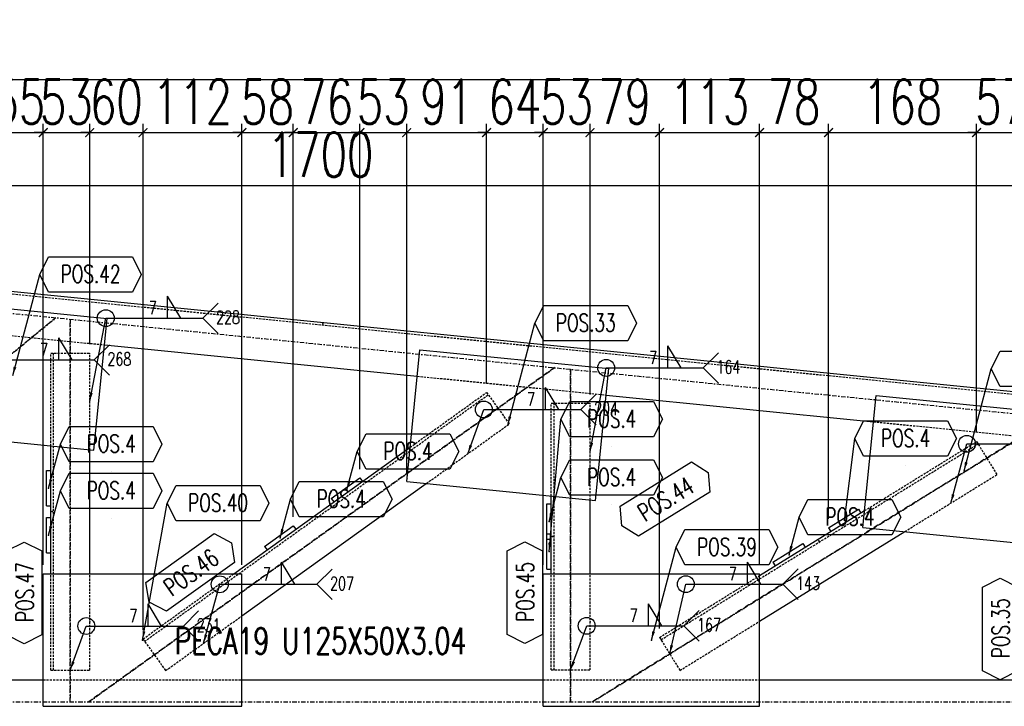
# Model space of a CAD drawing. Header units: feet. Extents: x -13577 to 173285, y -65833 to 34873.
# Tile 72 of 127: x 76877 to 77992, y -59677 to -58900. Entities that reach past the tile are written whole.
import ezdxf
from ezdxf.enums import TextEntityAlignment as Align

# ---------------------------------------------------------------- set-up
doc = ezdxf.new("R2010")
doc.units = ezdxf.units.FT
doc.header["$LTSCALE"] = 10
doc.header["$MEASUREMENT"] = 0
doc.linetypes.add('DASHDOT', pattern=[1, 0.5, -0.25, 0, -0.25])
doc.linetypes.add('HIDDEN', pattern=[0.375, 0.25, -0.125])
doc.layers.get('0').update_dxf_attribs({"linetype": 'CONTINUOUS'})
doc.layers.get('Defpoints').update_dxf_attribs({"linetype": 'CONTINUOUS'})
for name, color, linetype in [('A', 2, 'DASHDOT'), ('FORIR', 4, 'CONTINUOUS'), ('G', 3, 'CONTINUOUS'), ('POS_BOX', 6, 'CONTINUOUS'), ('POS_DES', 2, 'CONTINUOUS'), ('POS_MAT', 2, 'CONTINUOUS'), ('POS_NOT', 2, 'CONTINUOUS'), ('TR', 6, 'HIDDEN'), ('TXT1', 7, 'CONTINUOUS')]:
    doc.layers.add(name, color=color, linetype=linetype)
doc.styles.add('1', font='romans.shx', dxfattribs={"width": 0.7, "height": 50})
doc.styles.add('POS', font='ROMANS', dxfattribs={"width": 0.7})
doc.dimstyles.get("Standard").update_dxf_attribs({"dimtxt": 50, "dimasz": 1, "dimexe": 1, "dimexo": 1, "dimgap": 1, "dimtad": 1, "dimdec": 0, "dimdsep": 46, "dimtxsty": '1', "dimblk": 'ARCHTICK', "dimcen": 3, "dimclrd": 1, "dimclre": 1, "dimclrt": 3, "dimadec": 0, "dimazin": 0, "dimtfac": 1, "dimtdec": 0, "dimtix": 1, "dimtmove": 0, "dimatfit": 3, "dimfxl": 0, "dimtolj": 1, "dimarcsym": 0})

# ---------------------------------------------------------------- blocks, each defined once
blk = doc.blocks.new('3D2D_INFOWELD')
blk.add_point((0, 0))
at = {"layer": 'FORIR', "flags": 1}
blk.add_attdef('DATA', (7.6, -4.3), '', height=5.26, dxfattribs=at)
blk = doc.blocks.new('ALLAROUND')
blk.add_circle((0, 0), 0.956)
blk = doc.blocks.new('LINE_UNI_S_D')
blk.add_line((0, 0), (11, 0))
blk = doc.blocks.new('W01_UP_SIMPLE')
for q in [(8.46, 0), (6.96, 0)]:
    blk.add_line((6.96, 2.5), q)
at = {"style": '1', "width": 0.7}
blk.add_attdef('VAL2', text='', height=1.5, dxfattribs=at).set_placement((7, 3), align=Align.CENTER)
blk.add_attdef('VAL3', (9.47, 3), '', height=1.5, dxfattribs=at)
blk.add_attdef('VAL1', text='', height=1.5, dxfattribs=at).set_placement((5.78, 0.41), align=Align.RIGHT)
blk = doc.blocks.new('NOTE_S')
for q in [(12.72, 1.72), (12.72, -1.72)]:
    blk.add_line((11, 0), q)
at = {"style": '1', "width": 0.7}
for tag in ['VAL9', 'VAL10']:
    blk.add_attdef(tag, (12.5, -0.65), '', height=1.5, dxfattribs=at)
blk = doc.blocks.new('_ArchTick')
at = {"color": 0, "linetype": 'ByBlock', "const_width": 0.15}
blk.add_lwpolyline([(-0.5, -0.5), (0.5, 0.5)], dxfattribs=at)
blk = doc.blocks.new('P8_PRO')
at = {"layer": 'POS_BOX'}
blk.add_lwpolyline([(11.5, 0), (10.5, -2), (1, -2), (0, 0), (1, 2), (10.5, 2)], close=True, dxfattribs=at)
at = {"style": 'POS', "width": 0.7}
blk.add_attdef('POS_PEZ', text='', height=2, dxfattribs=at).set_placement((5.83, -1.05), align=Align.CENTER)
at = {"style": 'POS', "width": 0.7, "flags": 1}
for tag, p in [('QTA_PEZ', (1, -3.45)), ('MAR_PEZ', (1, -2.92)), ('SUN_LIS', (1, -4.58)), ('PUN_LIS', (1, -4.05)), ('COD_PEZ', (1, -5.68)), ('MCL_PEZ', (1, -5.14)), ('DIM_PRO', (1, -6.27))]:
    blk.add_attdef(tag, p, '', height=0.35, dxfattribs=at)
at = {"layer": 'POS_DES', "style": 'POS', "width": 0.7, "flags": 1}
for tag, p in [('NOM_PRO', (2.84, -2.9)), ('LUN_PRO', (2.82, -4.54))]:
    blk.add_attdef(tag, p, '', height=0.35, dxfattribs=at)
at = {"layer": 'POS_MAT', "style": 'POS', "width": 0.7, "flags": 1}
blk.add_attdef('MAT_PRO', (2.83, -3.44), '', height=0.35, dxfattribs=at)
at = {"layer": 'POS_NOT', "style": 'POS', "width": 0.7, "flags": 1}
blk.add_attdef('NOT_PEZ', (2.82, -4.01), '', height=0.35, dxfattribs=at)
blk = doc.blocks.new('P8_LAM')
blk.add_line((5.75, -3.08), (5.75, -3.08))
at = {"layer": 'POS_BOX'}
blk.add_lwpolyline([(11.5, 0), (10.5, -2), (1, -2), (0, 0), (1, 2), (10.5, 2)], close=True, dxfattribs=at)
at = {"style": 'POS', "width": 0.7}
blk.add_attdef('POS_PEZ', text='', height=2, dxfattribs=at).set_placement((5.75, -0.95), align=Align.CENTER)
at = {"style": 'POS', "width": 0.7, "flags": 1}
for tag, p in [('QTA_PEZ', (1, -3.69)), ('MAR_PEZ', (1, -3.15)), ('PUN_LIS', (1, -4.3)), ('SUN_LIS', (1, -4.84)), ('MCL_PEZ', (1, -5.41)), ('COD_PEZ', (1, -5.95)), ('DIM_PRO', (1, -6.59))]:
    blk.add_attdef(tag, p, '', height=0.35, dxfattribs=at)
at = {"layer": 'POS_DES', "style": 'POS', "width": 0.7, "flags": 1}
for tag, p in [('SPE_PRO', (3.38, -4.66)), ('LAR_PRO', (3.4, -4.12)), ('LUN_PRO', (3.37, -5.17))]:
    blk.add_attdef(tag, p, '', height=0.35, dxfattribs=at)
at = {"layer": 'POS_MAT', "style": 'POS', "width": 0.7, "flags": 1}
blk.add_attdef('MAT_PRO', text='', height=0.35, dxfattribs=at).set_placement((4.3, -3.18), align=Align.CENTER)
at = {"layer": 'POS_NOT', "style": 'POS', "width": 0.7, "flags": 1}
blk.add_attdef('NOT_PEZ', (3.41, -3.62), '', height=0.35, dxfattribs=at)
blk = doc.blocks.new('3D_INFOPOS')
blk.add_point((0, 0))
at = {"layer": 'FORIR', "flags": 1}
for tag, p in [('POS_PEZ', (7.6, -4.3)), ('MAT_PRO', (7.6, -11.9))]:
    blk.add_attdef(tag, p, '', height=5.26, dxfattribs=at)
blk = doc.blocks.new('*D330')
at = {"layer": 'Defpoints', "color": 0}
for p in [(78067.3, -59087.5), (76367.2, -59647), (78067.3, -59647)]:
    blk.add_point(p, dxfattribs=at)
at = {"layer": 'TXT1', "color": 1, "lineweight": -2, "transparency": 16777216}
for p, q in [((76367.2, -59637), (76367.2, -59077.5)), ((76367.2, -59087.5), (78067.3, -59087.5)), ((78067.3, -59637), (78067.3, -59077.5))]:
    blk.add_line(p, q, dxfattribs=at)
at = {"layer": 'TXT1', "color": 1, "lineweight": -2, "transparency": 16777216, "xscale": 10, "yscale": 10, "zscale": 10, "rotation": 180}
blk.add_blockref('_ArchTick', (76367.2, -59087.5), dxfattribs=at)
at = {"layer": 'TXT1', "color": 1, "lineweight": -2, "transparency": 16777216, "xscale": 10, "yscale": 10, "zscale": 10}
blk.add_blockref('_ArchTick', (78067.3, -59087.5), dxfattribs=at)
at = {"layer": 'TXT1', "color": 3, "transparency": 16777216, "insert": (77217.3, -59052.5), "char_height": 50, "attachment_point": 5, "style": '1'}
blk.add_mtext('\\A1;1700', dxfattribs=at)
blk = doc.blocks.new('*D365')
at = {"layer": 'Defpoints', "color": 0}
for p in [(76903.2, -59027.5), (76848, -59265.5), (76903.2, -59527)]:
    blk.add_point(p, dxfattribs=at)
at = {"layer": 'TXT1', "color": 1, "lineweight": -2, "transparency": 16777216}
for p, q in [((76848, -59255.5), (76848, -59017.5)), ((76903.2, -59517), (76903.2, -59017.5)), ((76848, -59027.5), (76838, -59027.5)), ((76848, -59027.5), (76903.2, -59027.5)), ((76903.2, -59027.5), (76913.2, -59027.5))]:
    blk.add_line(p, q, dxfattribs=at)
at = {"layer": 'TXT1', "color": 1, "lineweight": -2, "transparency": 16777216, "xscale": 10, "yscale": 10, "zscale": 10}
blk.add_blockref('_ArchTick', (76848, -59027.5), dxfattribs=at)
at = {"layer": 'TXT1', "color": 1, "lineweight": -2, "transparency": 16777216, "xscale": 10, "yscale": 10, "zscale": 10, "rotation": 180}
blk.add_blockref('_ArchTick', (76903.2, -59027.5), dxfattribs=at)
at = {"layer": 'TXT1', "color": 3, "transparency": 16777216, "insert": (76875.6, -58992.5), "char_height": 50, "attachment_point": 5, "style": '1'}
blk.add_mtext('\\A1;55', dxfattribs=at)
blk = doc.blocks.new('*D366')
at = {"layer": 'Defpoints', "color": 0}
for p in [(76955.9, -59027.5), (76955.9, -59277.1), (76903.2, -59527)]:
    blk.add_point(p, dxfattribs=at)
at = {"layer": 'TXT1', "color": 1, "lineweight": -2, "transparency": 16777216}
for p, q in [((76903.2, -59517), (76903.2, -59017.5)), ((76955.9, -59267.1), (76955.9, -59017.5)), ((76903.2, -59027.5), (76893.2, -59027.5)), ((76903.2, -59027.5), (76955.9, -59027.5)), ((76955.9, -59027.5), (76965.9, -59027.5))]:
    blk.add_line(p, q, dxfattribs=at)
at = {"layer": 'TXT1', "color": 1, "lineweight": -2, "transparency": 16777216, "xscale": 10, "yscale": 10, "zscale": 10}
blk.add_blockref('_ArchTick', (76903.2, -59027.5), dxfattribs=at)
at = {"layer": 'TXT1', "color": 1, "lineweight": -2, "transparency": 16777216, "xscale": 10, "yscale": 10, "zscale": 10, "rotation": 180}
blk.add_blockref('_ArchTick', (76955.9, -59027.5), dxfattribs=at)
at = {"layer": 'TXT1', "color": 3, "transparency": 16777216, "insert": (76929.5, -58992.5), "char_height": 50, "attachment_point": 5, "style": '1'}
blk.add_mtext('\\A1;53', dxfattribs=at)
blk = doc.blocks.new('*D367')
at = {"layer": 'Defpoints', "color": 0}
for p in [(77016.3, -59027.5), (76955.9, -59277.1), (77016.3, -59600.8)]:
    blk.add_point(p, dxfattribs=at)
at = {"layer": 'TXT1', "color": 1, "lineweight": -2, "transparency": 16777216}
for p, q in [((76955.9, -59267.1), (76955.9, -59017.5)), ((77016.3, -59590.8), (77016.3, -59017.5)), ((76955.9, -59027.5), (76945.9, -59027.5)), ((76955.9, -59027.5), (77016.3, -59027.5)), ((77016.3, -59027.5), (77026.3, -59027.5))]:
    blk.add_line(p, q, dxfattribs=at)
at = {"layer": 'TXT1', "color": 1, "lineweight": -2, "transparency": 16777216, "xscale": 10, "yscale": 10, "zscale": 10}
blk.add_blockref('_ArchTick', (76955.9, -59027.5), dxfattribs=at)
at = {"layer": 'TXT1', "color": 1, "lineweight": -2, "transparency": 16777216, "xscale": 10, "yscale": 10, "zscale": 10, "rotation": 180}
blk.add_blockref('_ArchTick', (77016.3, -59027.5), dxfattribs=at)
at = {"layer": 'TXT1', "color": 3, "transparency": 16777216, "insert": (76986.1, -58992.5), "char_height": 50, "attachment_point": 5, "style": '1'}
blk.add_mtext('\\A1;60', dxfattribs=at)
blk = doc.blocks.new('*D368')
at = {"layer": 'Defpoints', "color": 0}
for p in [(77128.2, -59027.5), (77128.2, -59527), (77016.3, -59600.8)]:
    blk.add_point(p, dxfattribs=at)
at = {"layer": 'TXT1', "color": 1, "lineweight": -2, "transparency": 16777216}
for p, q in [((77016.3, -59590.8), (77016.3, -59017.5)), ((77128.2, -59517), (77128.2, -59017.5)), ((77016.3, -59027.5), (77128.2, -59027.5))]:
    blk.add_line(p, q, dxfattribs=at)
at = {"layer": 'TXT1', "color": 1, "lineweight": -2, "transparency": 16777216, "xscale": 10, "yscale": 10, "zscale": 10, "rotation": 180}
blk.add_blockref('_ArchTick', (77016.3, -59027.5), dxfattribs=at)
at = {"layer": 'TXT1', "color": 1, "lineweight": -2, "transparency": 16777216, "xscale": 10, "yscale": 10, "zscale": 10}
blk.add_blockref('_ArchTick', (77128.2, -59027.5), dxfattribs=at)
at = {"layer": 'TXT1', "color": 3, "transparency": 16777216, "insert": (77072.2, -58992.5), "char_height": 50, "attachment_point": 5, "style": '1'}
blk.add_mtext('\\A1;112', dxfattribs=at)
blk = doc.blocks.new('*D369')
at = {"layer": 'Defpoints', "color": 0}
for p in [(77186.4, -59027.5), (77186.4, -59472.6), (77128.2, -59527)]:
    blk.add_point(p, dxfattribs=at)
at = {"layer": 'TXT1', "color": 1, "lineweight": -2, "transparency": 16777216}
for p, q in [((77128.2, -59517), (77128.2, -59017.5)), ((77186.4, -59462.6), (77186.4, -59017.5)), ((77128.2, -59027.5), (77118.2, -59027.5)), ((77128.2, -59027.5), (77186.4, -59027.5)), ((77186.4, -59027.5), (77196.4, -59027.5))]:
    blk.add_line(p, q, dxfattribs=at)
at = {"layer": 'TXT1', "color": 1, "lineweight": -2, "transparency": 16777216, "xscale": 10, "yscale": 10, "zscale": 10}
blk.add_blockref('_ArchTick', (77128.2, -59027.5), dxfattribs=at)
at = {"layer": 'TXT1', "color": 1, "lineweight": -2, "transparency": 16777216, "xscale": 10, "yscale": 10, "zscale": 10, "rotation": 180}
blk.add_blockref('_ArchTick', (77186.4, -59027.5), dxfattribs=at)
at = {"layer": 'TXT1', "color": 3, "transparency": 16777216, "insert": (77157.3, -58992.5), "char_height": 50, "attachment_point": 5, "style": '1'}
blk.add_mtext('\\A1;58', dxfattribs=at)
blk = doc.blocks.new('*D370')
at = {"layer": 'Defpoints', "color": 0}
for p in [(77262, -59027.5), (77262, -59418.4), (77186.4, -59472.6)]:
    blk.add_point(p, dxfattribs=at)
at = {"layer": 'TXT1', "color": 1, "lineweight": -2, "transparency": 16777216}
for p, q in [((77186.4, -59462.6), (77186.4, -59017.5)), ((77262, -59408.4), (77262, -59017.5)), ((77186.4, -59027.5), (77176.4, -59027.5)), ((77186.4, -59027.5), (77262, -59027.5)), ((77262, -59027.5), (77272, -59027.5))]:
    blk.add_line(p, q, dxfattribs=at)
at = {"layer": 'TXT1', "color": 1, "lineweight": -2, "transparency": 16777216, "xscale": 10, "yscale": 10, "zscale": 10}
blk.add_blockref('_ArchTick', (77186.4, -59027.5), dxfattribs=at)
at = {"layer": 'TXT1', "color": 1, "lineweight": -2, "transparency": 16777216, "xscale": 10, "yscale": 10, "zscale": 10, "rotation": 180}
blk.add_blockref('_ArchTick', (77262, -59027.5), dxfattribs=at)
at = {"layer": 'TXT1', "color": 3, "transparency": 16777216, "insert": (77224.2, -58992.5), "char_height": 50, "attachment_point": 5, "style": '1'}
blk.add_mtext('\\A1;76', dxfattribs=at)
blk = doc.blocks.new('*D371')
at = {"layer": 'Defpoints', "color": 0}
for p in [(77314.9, -59027.5), (77262, -59418.4), (77314.9, -59422.6)]:
    blk.add_point(p, dxfattribs=at)
at = {"layer": 'TXT1', "color": 1, "lineweight": -2, "transparency": 16777216}
for p, q in [((77262, -59408.4), (77262, -59017.5)), ((77314.9, -59412.6), (77314.9, -59017.5)), ((77262, -59027.5), (77252, -59027.5)), ((77262, -59027.5), (77314.9, -59027.5)), ((77314.9, -59027.5), (77324.9, -59027.5))]:
    blk.add_line(p, q, dxfattribs=at)
at = {"layer": 'TXT1', "color": 1, "lineweight": -2, "transparency": 16777216, "xscale": 10, "yscale": 10, "zscale": 10}
blk.add_blockref('_ArchTick', (77262, -59027.5), dxfattribs=at)
at = {"layer": 'TXT1', "color": 1, "lineweight": -2, "transparency": 16777216, "xscale": 10, "yscale": 10, "zscale": 10, "rotation": 180}
blk.add_blockref('_ArchTick', (77314.9, -59027.5), dxfattribs=at)
at = {"layer": 'TXT1', "color": 3, "transparency": 16777216, "insert": (77288.4, -58992.5), "char_height": 50, "attachment_point": 5, "style": '1'}
blk.add_mtext('\\A1;53', dxfattribs=at)
blk = doc.blocks.new('*D372')
at = {"layer": 'Defpoints', "color": 0}
for p in [(77405.4, -59027.5), (77405.4, -59321.6), (77314.9, -59422.6)]:
    blk.add_point(p, dxfattribs=at)
at = {"layer": 'TXT1', "color": 1, "lineweight": -2, "transparency": 16777216}
for p, q in [((77314.9, -59412.6), (77314.9, -59017.5)), ((77405.4, -59311.6), (77405.4, -59017.5)), ((77314.9, -59027.5), (77405.4, -59027.5))]:
    blk.add_line(p, q, dxfattribs=at)
at = {"layer": 'TXT1', "color": 1, "lineweight": -2, "transparency": 16777216, "xscale": 10, "yscale": 10, "zscale": 10, "rotation": 180}
blk.add_blockref('_ArchTick', (77314.9, -59027.5), dxfattribs=at)
at = {"layer": 'TXT1', "color": 1, "lineweight": -2, "transparency": 16777216, "xscale": 10, "yscale": 10, "zscale": 10}
blk.add_blockref('_ArchTick', (77405.4, -59027.5), dxfattribs=at)
at = {"layer": 'TXT1', "color": 3, "transparency": 16777216, "insert": (77360.2, -58992.5), "char_height": 50, "attachment_point": 5, "style": '1'}
blk.add_mtext('\\A1;91', dxfattribs=at)
blk = doc.blocks.new('*D373')
at = {"layer": 'Defpoints', "color": 0}
for p in [(77469.5, -59027.5), (77405.4, -59321.6), (77469.5, -59527)]:
    blk.add_point(p, dxfattribs=at)
at = {"layer": 'TXT1', "color": 1, "lineweight": -2, "transparency": 16777216}
for p, q in [((77405.4, -59311.6), (77405.4, -59017.5)), ((77469.5, -59517), (77469.5, -59017.5)), ((77405.4, -59027.5), (77395.4, -59027.5)), ((77405.4, -59027.5), (77469.5, -59027.5)), ((77469.5, -59027.5), (77479.5, -59027.5))]:
    blk.add_line(p, q, dxfattribs=at)
at = {"layer": 'TXT1', "color": 1, "lineweight": -2, "transparency": 16777216, "xscale": 10, "yscale": 10, "zscale": 10}
blk.add_blockref('_ArchTick', (77405.4, -59027.5), dxfattribs=at)
at = {"layer": 'TXT1', "color": 1, "lineweight": -2, "transparency": 16777216, "xscale": 10, "yscale": 10, "zscale": 10, "rotation": 180}
blk.add_blockref('_ArchTick', (77469.5, -59027.5), dxfattribs=at)
at = {"layer": 'TXT1', "color": 3, "transparency": 16777216, "insert": (77437.4, -58992.5), "char_height": 50, "attachment_point": 5, "style": '1'}
blk.add_mtext('\\A1;64', dxfattribs=at)
blk = doc.blocks.new('*D374')
at = {"layer": 'Defpoints', "color": 0}
for p in [(77522.6, -59027.5), (77522.6, -59333.9), (77469.5, -59527)]:
    blk.add_point(p, dxfattribs=at)
at = {"layer": 'TXT1', "color": 1, "lineweight": -2, "transparency": 16777216}
for p, q in [((77469.5, -59517), (77469.5, -59017.5)), ((77522.6, -59323.9), (77522.6, -59017.5)), ((77469.5, -59027.5), (77459.5, -59027.5)), ((77469.5, -59027.5), (77522.6, -59027.5)), ((77522.6, -59027.5), (77532.6, -59027.5))]:
    blk.add_line(p, q, dxfattribs=at)
at = {"layer": 'TXT1', "color": 1, "lineweight": -2, "transparency": 16777216, "xscale": 10, "yscale": 10, "zscale": 10}
blk.add_blockref('_ArchTick', (77469.5, -59027.5), dxfattribs=at)
at = {"layer": 'TXT1', "color": 1, "lineweight": -2, "transparency": 16777216, "xscale": 10, "yscale": 10, "zscale": 10, "rotation": 180}
blk.add_blockref('_ArchTick', (77522.6, -59027.5), dxfattribs=at)
at = {"layer": 'TXT1', "color": 3, "transparency": 16777216, "insert": (77496, -58992.5), "char_height": 50, "attachment_point": 5, "style": '1'}
blk.add_mtext('\\A1;53', dxfattribs=at)
blk = doc.blocks.new('*D375')
at = {"layer": 'Defpoints', "color": 0}
for p in [(77601.3, -59027.5), (77522.6, -59333.9), (77601.3, -59599)]:
    blk.add_point(p, dxfattribs=at)
at = {"layer": 'TXT1', "color": 1, "lineweight": -2, "transparency": 16777216}
for p, q in [((77522.6, -59323.9), (77522.6, -59017.5)), ((77601.3, -59589), (77601.3, -59017.5)), ((77522.6, -59027.5), (77601.3, -59027.5))]:
    blk.add_line(p, q, dxfattribs=at)
at = {"layer": 'TXT1', "color": 1, "lineweight": -2, "transparency": 16777216, "xscale": 10, "yscale": 10, "zscale": 10, "rotation": 180}
blk.add_blockref('_ArchTick', (77522.6, -59027.5), dxfattribs=at)
at = {"layer": 'TXT1', "color": 1, "lineweight": -2, "transparency": 16777216, "xscale": 10, "yscale": 10, "zscale": 10}
blk.add_blockref('_ArchTick', (77601.3, -59027.5), dxfattribs=at)
at = {"layer": 'TXT1', "color": 3, "transparency": 16777216, "insert": (77561.9, -58992.5), "char_height": 50, "attachment_point": 5, "style": '1'}
blk.add_mtext('\\A1;79', dxfattribs=at)
blk = doc.blocks.new('*D376')
at = {"layer": 'Defpoints', "color": 0}
for p in [(77714.5, -59027.5), (77714.5, -59527), (77601.3, -59599)]:
    blk.add_point(p, dxfattribs=at)
at = {"layer": 'TXT1', "color": 1, "lineweight": -2, "transparency": 16777216}
for p, q in [((77601.3, -59589), (77601.3, -59017.5)), ((77714.5, -59517), (77714.5, -59017.5)), ((77601.3, -59027.5), (77714.5, -59027.5))]:
    blk.add_line(p, q, dxfattribs=at)
at = {"layer": 'TXT1', "color": 1, "lineweight": -2, "transparency": 16777216, "xscale": 10, "yscale": 10, "zscale": 10, "rotation": 180}
blk.add_blockref('_ArchTick', (77601.3, -59027.5), dxfattribs=at)
at = {"layer": 'TXT1', "color": 1, "lineweight": -2, "transparency": 16777216, "xscale": 10, "yscale": 10, "zscale": 10}
blk.add_blockref('_ArchTick', (77714.5, -59027.5), dxfattribs=at)
at = {"layer": 'TXT1', "color": 3, "transparency": 16777216, "insert": (77657.9, -58992.5), "char_height": 50, "attachment_point": 5, "style": '1'}
blk.add_mtext('\\A1;113', dxfattribs=at)
blk = doc.blocks.new('*D377')
at = {"layer": 'Defpoints', "color": 0}
for p in [(77792.6, -59027.5), (77792.6, -59474.9), (77714.5, -59527)]:
    blk.add_point(p, dxfattribs=at)
at = {"layer": 'TXT1', "color": 1, "lineweight": -2, "transparency": 16777216}
for p, q in [((77714.5, -59517), (77714.5, -59017.5)), ((77792.6, -59464.9), (77792.6, -59017.5)), ((77714.5, -59027.5), (77792.6, -59027.5))]:
    blk.add_line(p, q, dxfattribs=at)
at = {"layer": 'TXT1', "color": 1, "lineweight": -2, "transparency": 16777216, "xscale": 10, "yscale": 10, "zscale": 10, "rotation": 180}
blk.add_blockref('_ArchTick', (77714.5, -59027.5), dxfattribs=at)
at = {"layer": 'TXT1', "color": 1, "lineweight": -2, "transparency": 16777216, "xscale": 10, "yscale": 10, "zscale": 10}
blk.add_blockref('_ArchTick', (77792.6, -59027.5), dxfattribs=at)
at = {"layer": 'TXT1', "color": 3, "transparency": 16777216, "insert": (77753.5, -58992.5), "char_height": 50, "attachment_point": 5, "style": '1'}
blk.add_mtext('\\A1;78', dxfattribs=at)
blk = doc.blocks.new('*D378')
at = {"layer": 'Defpoints', "color": 0}
for p in [(77960.3, -59027.5), (77960.3, -59377.2), (77792.6, -59474.9)]:
    blk.add_point(p, dxfattribs=at)
at = {"layer": 'TXT1', "color": 1, "lineweight": -2, "transparency": 16777216}
for p, q in [((77792.6, -59464.9), (77792.6, -59017.5)), ((77960.3, -59367.2), (77960.3, -59017.5)), ((77792.6, -59027.5), (77960.3, -59027.5))]:
    blk.add_line(p, q, dxfattribs=at)
at = {"layer": 'TXT1', "color": 1, "lineweight": -2, "transparency": 16777216, "xscale": 10, "yscale": 10, "zscale": 10, "rotation": 180}
blk.add_blockref('_ArchTick', (77792.6, -59027.5), dxfattribs=at)
at = {"layer": 'TXT1', "color": 1, "lineweight": -2, "transparency": 16777216, "xscale": 10, "yscale": 10, "zscale": 10}
blk.add_blockref('_ArchTick', (77960.3, -59027.5), dxfattribs=at)
at = {"layer": 'TXT1', "color": 3, "transparency": 16777216, "insert": (77876.5, -58992.5), "char_height": 50, "attachment_point": 5, "style": '1'}
blk.add_mtext('\\A1;168', dxfattribs=at)
blk = doc.blocks.new('*D379')
at = {"layer": 'Defpoints', "color": 0}
for p in [(78017.1, -59027.5), (78017.1, -59327), (77960.3, -59377.2)]:
    blk.add_point(p, dxfattribs=at)
at = {"layer": 'TXT1', "color": 1, "lineweight": -2, "transparency": 16777216}
for p, q in [((77960.3, -59367.2), (77960.3, -59017.5)), ((78017.1, -59317), (78017.1, -59017.5)), ((77960.3, -59027.5), (77950.3, -59027.5)), ((77960.3, -59027.5), (78017.1, -59027.5)), ((78017.1, -59027.5), (78027.1, -59027.5))]:
    blk.add_line(p, q, dxfattribs=at)
at = {"layer": 'TXT1', "color": 1, "lineweight": -2, "transparency": 16777216, "xscale": 10, "yscale": 10, "zscale": 10}
blk.add_blockref('_ArchTick', (77960.3, -59027.5), dxfattribs=at)
at = {"layer": 'TXT1', "color": 1, "lineweight": -2, "transparency": 16777216, "xscale": 10, "yscale": 10, "zscale": 10, "rotation": 180}
blk.add_blockref('_ArchTick', (78017.1, -59027.5), dxfattribs=at)
at = {"layer": 'TXT1', "color": 3, "transparency": 16777216, "insert": (77988.7, -58992.5), "char_height": 50, "attachment_point": 5, "style": '1'}
blk.add_mtext('\\A1;57', dxfattribs=at)
blk = doc.blocks.new('*D386')
at = {"layer": 'Defpoints', "color": 0}
for p in [(78567.1, -58967.5), (74167.1, -59477), (78567.1, -59477)]:
    blk.add_point(p, dxfattribs=at)
at = {"layer": 'TXT1', "color": 1, "lineweight": -2, "transparency": 16777216}
for p, q in [((74167.1, -59467), (74167.1, -58957.5)), ((78567.1, -59467), (78567.1, -58957.5)), ((74167.1, -58967.5), (78567.1, -58967.5))]:
    blk.add_line(p, q, dxfattribs=at)
at = {"layer": 'TXT1', "color": 1, "lineweight": -2, "transparency": 16777216, "xscale": 10, "yscale": 10, "zscale": 10, "rotation": 180}
blk.add_blockref('_ArchTick', (74167.1, -58967.5), dxfattribs=at)
at = {"layer": 'TXT1', "color": 1, "lineweight": -2, "transparency": 16777216, "xscale": 10, "yscale": 10, "zscale": 10}
blk.add_blockref('_ArchTick', (78567.1, -58967.5), dxfattribs=at)
at = {"layer": 'TXT1', "color": 3, "transparency": 16777216, "insert": (76367.1, -58932.5), "char_height": 50, "attachment_point": 5, "style": '1'}
blk.add_mtext('\\A1;4400', dxfattribs=at)

msp = doc.modelspace()

# ---------------------------------------------------------------- linework, layer by layer
at = {"layer": 'A'}
for p, q in [((76359.7, -59181.3), (78042.1, -59349.6)), ((76917.5, -59237.1), (76385.5, -59672)), ((76385.5, -59672), (76917.5, -59237.1)), ((76933.9, -59238.7), (76933.9, -59672)), ((76933.9, -59672), (76933.9, -59238.7)), ((76954.8, -59672), (77482.2, -59293.6)), ((77482.2, -59293.6), (76954.8, -59672)), ((77500.6, -59295.4), (77500.6, -59672)), ((77500.6, -59672), (77500.6, -59295.4)), ((77524.9, -59672), (78046.3, -59350)), ((78046.3, -59350), (77524.9, -59672)), ((76357.2, -59672), (78042.1, -59672))]:
    msp.add_line(p, q, dxfattribs=at)
at = {"layer": 'G'}
for p, q in [((76372.2, -59157.5), (78068.3, -59327.1)), ((76776.7, -59218), (76975.7, -59237.9)), ((76960.8, -59387.2), (76975.7, -59237.9)), ((76972.7, -59267.8), (77326.8, -59303.2)), ((77314.9, -59422.6), (77329.8, -59273.3)), ((77329.8, -59273.3), (77543.7, -59294.7)), ((77528.8, -59444), (77543.7, -59294.7)), ((77540.8, -59324.6), (77843.6, -59354.8)), ((77831.6, -59474.4), (77846.6, -59325.1)), ((77846.6, -59325.1), (78060.5, -59346.5)), ((76761.7, -59367.3), (76960.8, -59387.2)), ((76911.9, -59527), (76911.9, -59382.3)), ((76955.9, -59527), (76955.9, -59386.7)), ((77119.1, -59527), (77318.8, -59383.8)), ((76906.9, -59450.1), (76906.9, -59410.1)), ((76906.9, -59410.1), (76911.9, -59410.1)), ((77229.5, -59441.7), (77262, -59418.4)), ((77262, -59418.4), (77264.9, -59422.4)), ((77128.2, -59574.7), (77337.1, -59424.8)), ((77314.9, -59422.6), (77528.8, -59444)), ((77229.5, -59441.7), (77232.4, -59445.7)), ((77478.6, -59527), (77478.6, -59438.9)), ((77522.6, -59527), (77522.6, -59443.3)), ((76906.9, -59450.1), (76911.9, -59450.1)), ((77473.6, -59447.9), (77478.6, -59447.9)), ((77473.6, -59521.9), (77473.6, -59447.9)), ((77792.6, -59474.9), (77826.6, -59453.9)), ((77826.6, -59453.9), (77829.3, -59458.2)), ((76906.9, -59503.1), (76906.9, -59463.1)), ((76906.9, -59463.1), (76911.9, -59463.1)), ((77714.5, -59529.1), (77833.5, -59455.5)), ((77153.9, -59495.9), (77186.4, -59472.6)), ((77186.4, -59472.6), (77189.3, -59476.6)), ((77792.6, -59474.9), (77795.2, -59479.2)), ((77831.6, -59474.4), (78045.6, -59495.8)), ((77473.6, -59481.9), (77478.6, -59481.9)), ((77473.6, -59487.9), (77478.6, -59487.9)), ((77714.5, -59580.8), (77879.1, -59479.1)), ((77153.9, -59495.9), (77156.8, -59500)), ((77729.7, -59513.8), (77763.7, -59492.8)), ((77763.7, -59492.8), (77766.3, -59497)), ((76906.9, -59503.1), (76911.9, -59503.1)), ((77473.6, -59521.9), (77478.6, -59521.9)), ((77729.7, -59513.8), (77732.3, -59518.1)), ((76903.2, -59677), (76903.2, -59527)), ((76903.2, -59527), (77128.2, -59527)), ((77128.2, -59677), (77128.2, -59527)), ((77469.5, -59677), (77469.5, -59527)), ((77469.5, -59527), (77714.5, -59527)), ((77714.5, -59677), (77714.5, -59527)), ((76545.7, -59647), (76903.2, -59647)), ((77128.2, -59647), (77469.5, -59647)), ((77714.5, -59647), (78290.1, -59647)), ((76903.2, -59677), (77128.2, -59677)), ((77469.5, -59677), (77714.5, -59677))]:
    msp.add_line(p, q, dxfattribs=at)
at = {"layer": 'TR'}
for p, q in [((76371.9, -59160.5), (78068, -59330.1)), ((76773.7, -59247.9), (76972.7, -59267.8)), ((76911.9, -59382.3), (76911.9, -59277.1)), ((76911.9, -59277.1), (76955.9, -59277.1)), ((76915.1, -59636.1), (76915.1, -59277.1)), ((76955.9, -59386.7), (76955.9, -59277.1)), ((77326.8, -59303.2), (77540.8, -59324.6)), ((77318.8, -59383.8), (77405.4, -59321.6)), ((77405.4, -59321.6), (77431.1, -59357.3)), ((77018.1, -59603.4), (77407.3, -59324.2)), ((77478.6, -59438.9), (77478.6, -59333.9)), ((77478.6, -59333.9), (77522.6, -59333.9)), ((77481.8, -59635.9), (77481.8, -59333.9)), ((77522.6, -59443.3), (77522.6, -59333.9)), ((77843.6, -59354.8), (78057.5, -59376.2)), ((77337.1, -59424.8), (77431.1, -59357.3)), ((77833.5, -59455.5), (77960.3, -59377.2)), ((77960.3, -59377.2), (77983.4, -59414.7)), ((77318.3, -59388), (77318.8, -59383.8)), ((77602.9, -59601.7), (77962, -59380)), ((77879.1, -59479.1), (77983.4, -59414.7)), ((77833.1, -59459.5), (77833.5, -59455.5)), ((76911.9, -59636.1), (76911.9, -59527)), ((76955.9, -59636.1), (76955.9, -59527)), ((77016.3, -59600.8), (77119.1, -59527)), ((77478.6, -59635.9), (77478.6, -59527)), ((77522.6, -59635.9), (77522.6, -59527)), ((77601.3, -59599), (77714.5, -59529.1)), ((77041.9, -59636.6), (77128.2, -59574.7)), ((77624.4, -59636.4), (77714.5, -59580.8)), ((77601.3, -59599), (77624.4, -59636.4)), ((77016.3, -59600.8), (77041.9, -59636.6)), ((76911.9, -59636.1), (76955.9, -59636.1)), ((77478.6, -59635.9), (77522.6, -59635.9)), ((76903.2, -59647), (77128.2, -59647)), ((77469.5, -59647), (77714.5, -59647))]:
    msp.add_line(p, q, dxfattribs=at)

# ---------------------------------------------------------------- block references
at = {"xscale": 10, "yscale": 10, "zscale": 10}
for name, p, values in [('P8_LAM', (76899.4, -59188), {'POS_PEZ': 'POS.42'}), ('W01_UP_SIMPLE', (76974.1, -59237.6), {'VAL1': '7'}), ('NOTE_S', (76974.1, -59237.6), {'VAL9': '228'}), ('P8_LAM', (77460.2, -59243.3), {'POS_PEZ': 'POS.33'}), ('W01_UP_SIMPLE', (76851, -59284.8), {'VAL1': '7'}), ('NOTE_S', (76851, -59284.8), {'VAL9': '268'}), ('W01_UP_SIMPLE', (77540.8, -59293.9), {'VAL1': '7'}), ('NOTE_S', (77540.8, -59293.9), {'VAL9': '164'}), ('P8_LAM', (77977, -59295.1), {'POS_PEZ': 'POS.33'}), ('W01_UP_SIMPLE', (77402.3, -59341), {'VAL1': '7'}), ('P8_LAM', (77489.5, -59351.9), {'POS_PEZ': 'POS.4'}), ('NOTE_S', (77402.3, -59341), {'VAL9': '204'}), ('P8_LAM', (77822.4, -59373.9), {'POS_PEZ': 'POS.4'}), ('P8_LAM', (76922.8, -59380.1), {'POS_PEZ': 'POS.4'}), ('P8_LAM', (77258.9, -59388.4), {'POS_PEZ': 'POS.4'}), ('P8_LAM', (77489.5, -59417.9), {'POS_PEZ': 'POS.4'}), ('P8_LAM', (76922.8, -59433.1), {'POS_PEZ': 'POS.4'}), ('P8_LAM', (77043.8, -59447), {'POS_PEZ': 'POS.40'}), ('P8_LAM', (77183.3, -59442.6), {'POS_PEZ': 'POS.4'}), ('P8_LAM', (77759.4, -59462.8), {'POS_PEZ': 'POS.4'}), ('P8_LAM', (77620.1, -59497), {'POS_PEZ': 'POS.39'}), ('W01_UP_SIMPLE', (77103.2, -59538.9), {'VAL1': '7'}), ('NOTE_S', (77103.2, -59538.9), {'VAL9': '207'}), ('W01_UP_SIMPLE', (77631, -59538.7), {'VAL1': '7'}), ('NOTE_S', (77631, -59538.7), {'VAL9': '143'}), ('W01_UP_SIMPLE', (76952.1, -59586.1), {'VAL1': '7'}), ('W01_UP_SIMPLE', (77518.8, -59585.9), {'VAL1': '7'}), ('NOTE_S', (76952.1, -59586.1), {'VAL9': '231'}), ('NOTE_S', (77518.8, -59585.9), {'VAL9': '167'})]:
    msp.add_blockref(name, p, dxfattribs=at).add_auto_attribs(values)
for name, p in [('ALLAROUND', (76974.1, -59237.6)), ('LINE_UNI_S_D', (76974.1, -59237.6)), ('LINE_UNI_S_D', (76851, -59284.8)), ('ALLAROUND', (77540.8, -59293.9)), ('LINE_UNI_S_D', (77540.8, -59293.9)), ('ALLAROUND', (77402.3, -59341)), ('LINE_UNI_S_D', (77402.3, -59341)), ('ALLAROUND', (77949.4, -59379.8)), ('LINE_UNI_S_D', (77949.4, -59379.8)), ('ALLAROUND', (77103.2, -59538.9)), ('ALLAROUND', (77631, -59538.7)), ('LINE_UNI_S_D', (77103.2, -59538.9)), ('LINE_UNI_S_D', (77631, -59538.7)), ('ALLAROUND', (76952.1, -59586.1)), ('ALLAROUND', (77518.8, -59585.9)), ('LINE_UNI_S_D', (76952.1, -59586.1)), ('LINE_UNI_S_D', (77518.8, -59585.9))]:
    msp.add_blockref(name, p, dxfattribs=at)
for name, p in [('3D_INFOPOS', (77220.1, -59243.8)), ('3D2D_INFOWELD', (76933.9, -59277.1)), ('3D2D_INFOWELD', (77418.3, -59339.4)), ('3D2D_INFOWELD', (77500.6, -59333.9)), ('3D_INFOPOS', (77429.3, -59358.6)), ('3D_INFOPOS', (77429.3, -59358.6)), ('3D2D_INFOWELD', (77971.9, -59396)), ('3D_INFOPOS', (77946.1, -59410.4)), ('3D_INFOPOS', (77946.1, -59410.4)), ('3D_INFOPOS', (76909.4, -59430.1)), ('3D_INFOPOS', (77247.2, -59432.1)), ('3D_INFOPOS', (76913.5, -59456.6)), ('3D_INFOPOS', (76913.5, -59456.6)), ('3D_INFOPOS', (77211.8, -59462.5)), ('3D_INFOPOS', (77211.8, -59462.5)), ('3D_INFOPOS', (77810.9, -59466.5)), ('3D_INFOPOS', (77476.1, -59467.9)), ('3D_INFOPOS', (76909.4, -59483.1)), ('3D_INFOPOS', (77171.6, -59486.3)), ('3D_INFOPOS', (77480.2, -59484.9)), ('3D_INFOPOS', (77480.2, -59484.9)), ('3D_INFOPOS', (77781.6, -59489.5)), ('3D_INFOPOS', (77781.6, -59489.5)), ('3D_INFOPOS', (77476.1, -59501.9)), ('3D_INFOPOS', (77748, -59505.4)), ('3D2D_INFOWELD', (76955.9, -59581.5)), ('3D2D_INFOWELD', (77522.6, -59581.5)), ('3D_INFOPOS', (77015.7, -59602)), ('3D_INFOPOS', (77015.7, -59602)), ('3D2D_INFOWELD', (77085, -59605.6)), ('3D_INFOPOS', (77592, -59602)), ('3D_INFOPOS', (77592, -59602)), ('3D2D_INFOWELD', (77669.4, -59608.6))]:
    msp.add_blockref(name, p)
for p, rotation, values in [((77558.5, -59472.6), 31.69992289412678, {'POS_PEZ': 'POS.44'}), ((77023.1, -59559), 35.6634051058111, {'POS_PEZ': 'POS.46'}), ((76881.9, -59606.1), 89.99999999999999, {'POS_PEZ': 'POS.47'}), ((77448.6, -59605.9), 89.99999999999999, {'POS_PEZ': 'POS.45'}), ((77987.1, -59647), 90.00000000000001, {'POS_PEZ': 'POS.35'})]:
    msp.add_blockref('P8_PRO', p, dxfattribs=dict(at, rotation=rotation)).add_auto_attribs(values)

# ---------------------------------------------------------------- texts
at = {"layer": 'TXT1', "color": 7, "style": '1', "width": 0.7}
msp.add_text('PECA19 U125X50X3.04', height=30, dxfattribs=at).set_placement((77217.3, -59627), align=Align.BOTTOM_CENTER)

# ---------------------------------------------------------------- dimensions: what is measured, and where the dimension line sits
at = {"layer": 'TXT1'}
for base, p1, p2, picture, middle in [((78567.1, -58967.5), (74167.1, -59477), (78567.1, -59477), '*D386', (76367.1, -58932.5)), ((76903.2, -59027.5), (76848, -59265.5), (76903.2, -59527), '*D365', (76875.6, -58992.5)), ((76955.9, -59027.5), (76903.2, -59527), (76955.9, -59277.1), '*D366', (76929.5, -58992.5)), ((77016.3, -59027.5), (76955.9, -59277.1), (77016.3, -59600.8), '*D367', (76986.1, -58992.5)), ((77128.2, -59027.5), (77016.3, -59600.8), (77128.2, -59527), '*D368', (77072.2, -58992.5)), ((77186.4, -59027.5), (77128.2, -59527), (77186.4, -59472.6), '*D369', (77157.3, -58992.5)), ((77262, -59027.5), (77186.4, -59472.6), (77262, -59418.4), '*D370', (77224.2, -58992.5)), ((77314.9, -59027.5), (77262, -59418.4), (77314.9, -59422.6), '*D371', (77288.4, -58992.5)), ((77405.4234, -59027.4561), (77314.8834, -59422.5685), (77405.4234, -59321.5585), '*D372', (77360.1534, -58992.4561)), ((77469.5, -59027.5), (77405.4, -59321.6), (77469.5, -59527), '*D373', (77437.4, -58992.5)), ((77522.6, -59027.5), (77469.5, -59527), (77522.6, -59333.9), '*D374', (77496, -58992.5)), ((77601.3, -59027.5), (77522.6, -59333.9), (77601.3, -59599), '*D375', (77561.9, -58992.5)), ((77714.5, -59027.5), (77601.3, -59599), (77714.5, -59527), '*D376', (77657.9, -58992.5)), ((77792.6, -59027.5), (77714.5, -59527), (77792.6, -59474.9), '*D377', (77753.5, -58992.5)), ((77960.3, -59027.5), (77792.6, -59474.9), (77960.3, -59377.2), '*D378', (77876.5, -58992.5)), ((78017.1, -59027.5), (77960.3, -59377.2), (78017.1, -59327), '*D379', (77988.7, -58992.5)), ((78067.3, -59087.5), (76367.2, -59647), (78067.3, -59647), '*D330', (77217.3, -59052.5))]:
    dim = msp.add_linear_dim(base=base, p1=p1, p2=p2, dimstyle='Standard', override={"dimscale": 10}, dxfattribs=at)
    dim.commit()
    dim.dimension.update_dxf_attribs({"geometry": picture, "text_midpoint": middle})

# ---------------------------------------------------------------- leaders
for points in [[(76868.7, -59302.6), (76899.4, -59188)], [(76955.9, -59331.9), (76974.1, -59237.6)], [(77429.3, -59358.6), (77460.2, -59243.3)], [(77522.6, -59388.6), (77540.8, -59293.9)], [(77946.1, -59410.4), (77977, -59295.1)], [(77384.1, -59391), (77402.3, -59341)], [(77476.1, -59501.9), (77489.5, -59351.9)], [(77810.9, -59466.5), (77822.4, -59373.9)], [(76909.4, -59430.1), (76922.8, -59380.1)], [(77247.2, -59432.1), (77258.9, -59388.4)], [(77931.2, -59446.9), (77949.4, -59379.8)], [(77476.1, -59467.9), (77489.5, -59417.9)], [(76909.4, -59483.1), (76922.8, -59433.1)], [(77171.6, -59486.3), (77183.3, -59442.6)], [(77015.7, -59602), (77043.8, -59447)], [(77748, -59505.4), (77759.4, -59462.8)], [(77592, -59602), (77620.1, -59497)], [(77085, -59605.6), (77103.2, -59538.9)], [(77612.8, -59617.7), (77631, -59538.7)], [(76933.9, -59636.1), (76952.1, -59586.1)], [(77500.6, -59635.9), (77518.8, -59585.9)]]:
    msp.add_leader(points, dimstyle='Standard', override={"dimscale": 10})

doc.saveas('drawing.dxf')
